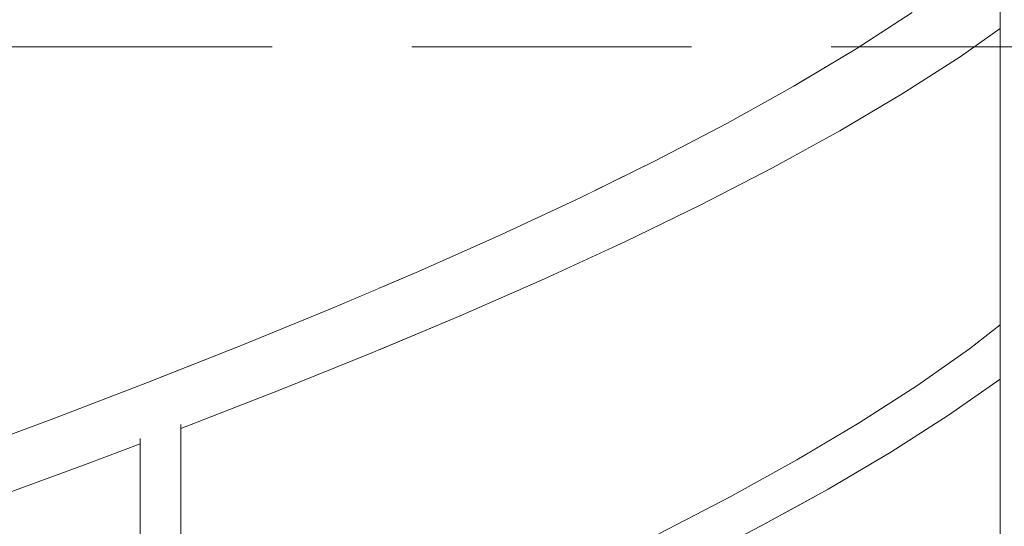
# Model space of a CAD drawing. Header units: millimetres. Extents: x 67877 to 166263, y -957 to 33454.
# Tile 55 of 98: x 82710 to 83344, y 11637 to 11963. Entities that reach past the tile are written whole.
import ezdxf

# ---------------------------------------------------------------- set-up
doc = ezdxf.new("R2010")
doc.units = ezdxf.units.MM
doc.linetypes.add('Przerywana gęsta', pattern=[135, 90, -45])
doc.linetypes.add('Wipeout_Contour', pattern=[1000, 0, -1000])
doc.layers.add('0_Nr_pióra__103', color=7, linetype='Continuous', lineweight=5)
doc.layers.add('inw_ściany zewnętrzne_Nr_pióra__61', color=251, linetype='Continuous', lineweight=13)
doc.layers.add('inw_schody zewnętrzne', color=7, linetype='Continuous')

msp = doc.modelspace()

# ---------------------------------------------------------------- wipeouts: each hides what was drawn before it
at = {"linetype": 'Wipeout_Contour', "ltscale": 14650040.62327106}
msp.add_wipeout([(82651.159, 11946.011), (82651.159, 10926.011), (82798.096, 10926.011), (82798.096, 10976.011), (82720.027, 10976.011), (82720.027, 11376.011), (82720.683, 11389.883), (82722.644, 11403.619), (82725.891, 11417.082), (82730.393, 11430.142), (82736.104, 11442.669), (82742.969, 11454.539), (82750.919, 11465.637), (82759.878, 11475.853), (82769.756, 11485.086), (82780.457, 11493.245), (82791.874, 11500.251), (82798.096, 11503.243), (82798.096, 11946.011)], dxfattribs=at).dxf.layer = 'inw_schody zewnętrzne'
at = {"linetype": 'Wipeout_Contour', "ltscale": 16200418.58268531}
msp.add_wipeout([(83172.016, 11403.619), (83173.808, 11389.883), (83174.407, 11376.011), (83174.407, 10976.011), (83080.624, 10976.011), (83080.624, 10926.011), (83215.007, 10926.011), (83215.007, 11946.011), (83080.624, 11946.011), (83080.624, 11512.087), (83086.358, 11510.537), (83097.786, 11506.034), (83108.769, 11500.251), (83119.2, 11493.245), (83128.975, 11485.086), (83138, 11475.853), (83146.184, 11465.637), (83153.448, 11454.539), (83159.72, 11442.669), (83164.937, 11430.142), (83169.05, 11417.082)], dxfattribs=at).dxf.layer = 'inw_schody zewnętrzne'

# ---------------------------------------------------------------- next in the draw order: wipeouts: each hides what was drawn before it
at = {"linetype": 'Wipeout_Contour', "ltscale": 2313053.819991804}
msp.add_wipeout([(82674.551, 11653.548), (82688.552, 11653.548), (82753.655, 11677.387)], dxfattribs=at)
at = {"linetype": 'Wipeout_Contour', "ltscale": 2314389.67512541}
msp.add_wipeout([(83125.718, 11613.293), (83141.075, 11613.293), (83187.354, 11637.131)], dxfattribs=at)
at = {"linetype": 'Wipeout_Contour', "ltscale": 5399269.734404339}
msp.add_wipeout([(82941.455, 11525.424), (82953.065, 11526.011), (83013.987, 11522.931), (83074.408, 11513.716), (83080.624, 11512.087), (83080.624, 11946.011), (82941.455, 11946.011)], dxfattribs=at).dxf.layer = 'inw_schody zewnętrzne'
at = {"linetype": 'Wipeout_Contour', "ltscale": 5401205.107611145}
msp.add_wipeout([(83344.027, 11946.011), (83215.007, 11946.011), (83215.007, 10926.011), (83303.148, 10926.011), (83315.695, 10935.587), (83316.762, 10936.455), (83344.027, 10936.455)], dxfattribs=at).dxf.layer = 'inw_schody zewnętrzne'

# ---------------------------------------------------------------- next in the draw order: wipeouts: each hides what was drawn before it
at = {"linetype": 'Wipeout_Contour', "ltscale": 2313103.296209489}
msp.add_wipeout([(82738.378, 11677.387), (82674.551, 11653.548), (82753.655, 11677.387)], dxfattribs=at)
at = {"linetype": 'Wipeout_Contour', "ltscale": 2314354.826449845}
msp.add_wipeout([(83121.791, 11632.332), (83125.718, 11613.293), (83171.391, 11637.131)], dxfattribs=at)
at = {"linetype": 'Wipeout_Contour', "ltscale": 6169313.153318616}
msp.add_wipeout([(82890.64, 11522.931), (82941.455, 11525.424), (82941.455, 11946.011), (82798.096, 11946.011), (82798.096, 11503.243), (82803.729, 11506.034), (82815.876, 11510.537), (82828.377, 11513.716)], dxfattribs=at).dxf.layer = 'inw_schody zewnętrzne'

# ---------------------------------------------------------------- next in the draw order: wipeouts: each hides what was drawn before it
at = {"linetype": 'Wipeout_Contour', "ltscale": 3081264.586777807}
msp.add_wipeout([(81083.684, 11950.853), (81101.573, 11939.156), (82892.816, 13179.247), (82892.816, 13203.329)], dxfattribs=at)
at = {"linetype": 'Wipeout_Contour', "ltscale": 2313016.8157888}
msp.add_wipeout([(82666.423, 11682.106), (82674.551, 11653.548), (82738.378, 11677.387)], dxfattribs=at)
at = {"linetype": 'Wipeout_Contour', "ltscale": 2314396.439262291}
msp.add_wipeout([(83167.699, 11656.17), (83121.791, 11632.332), (83171.391, 11637.131)], dxfattribs=at)

# ---------------------------------------------------------------- next in the draw order: wipeouts: each hides what was drawn before it
at = {"linetype": 'Wipeout_Contour', "ltscale": 2313072.544621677}
msp.add_wipeout([(82730.469, 11705.945), (82666.423, 11682.106), (82738.378, 11677.387)], dxfattribs=at)
at = {"linetype": 'Wipeout_Contour', "ltscale": 2314525.788646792}
msp.add_wipeout([(83230.73, 11660.969), (83171.391, 11637.131), (83187.354, 11637.131)], dxfattribs=at)

# ---------------------------------------------------------------- next in the draw order: wipeouts: each hides what was drawn before it
at = {"linetype": 'Wipeout_Contour', "ltscale": 2313207.482835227}
msp.add_wipeout([(82730.469, 11705.945), (82738.378, 11677.387), (82800.367, 11701.225)], dxfattribs=at)
at = {"linetype": 'Wipeout_Contour', "ltscale": 2314552.461994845}
msp.add_wipeout([(83171.391, 11637.131), (83230.73, 11660.969), (83214.199, 11660.969)], dxfattribs=at)

# ---------------------------------------------------------------- next in the draw order: wipeouts: each hides what was drawn before it
at = {"linetype": 'Wipeout_Contour', "ltscale": 2313261.612138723}
msp.add_wipeout([(82792.695, 11729.783), (82730.469, 11705.945), (82800.367, 11701.225)], dxfattribs=at)
at = {"linetype": 'Wipeout_Contour', "ltscale": 3084317.387441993}
msp.add_wipeout([(82787.822, 11692.4), (82738.378, 11677.387), (82753.655, 11677.387), (82787.822, 11690.268)], dxfattribs=at)
at = {"linetype": 'Wipeout_Contour', "ltscale": 2314490.019557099}
msp.add_wipeout([(83167.699, 11656.17), (83171.391, 11637.131), (83214.199, 11660.969)], dxfattribs=at)

# ---------------------------------------------------------------- next in the draw order: linework, layer by layer
at = {"layer": '0_Nr_pióra__103', "linetype": 'Continuous'}
for p, q in [((82666.423, 11682.106), (82730.469, 11705.945)), ((83141.075, 11613.293), (83187.354, 11637.131))]:
    msp.add_line(p, q, dxfattribs=at)

# ---------------------------------------------------------------- next in the draw order: wipeouts: each hides what was drawn before it
at = {"linetype": 'Wipeout_Contour', "ltscale": 4626807.600196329}
msp.add_wipeout([(82878.087, 11725.063), (82800.367, 11701.225), (82806.297, 11701.225), (82814.085, 11702.711), (82814.085, 11701.225), (82816.884, 11701.225)], dxfattribs=at)
at = {"linetype": 'Wipeout_Contour', "ltscale": 2314529.010387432}
msp.add_wipeout([(83167.699, 11656.17), (83214.199, 11660.969), (83210.749, 11680.008)], dxfattribs=at)

# ---------------------------------------------------------------- next in the draw order: linework, layer by layer
at = {"layer": '0_Nr_pióra__103', "linetype": 'Continuous'}
msp.add_line((83121.791, 11632.332), (83167.699, 11656.17), dxfattribs=at)

# ---------------------------------------------------------------- next in the draw order: wipeouts: each hides what was drawn before it
at = {"linetype": 'Wipeout_Contour', "ltscale": 2313477.184697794}
msp.add_wipeout([(82800.367, 11701.225), (82878.087, 11725.063), (82860.37, 11725.063)], dxfattribs=at)
at = {"linetype": 'Wipeout_Contour', "ltscale": 2314653.127014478}
msp.add_wipeout([(83214.199, 11660.969), (83230.73, 11660.969), (83271.099, 11684.808)], dxfattribs=at)

# ---------------------------------------------------------------- next in the draw order: wipeouts: each hides what was drawn before it
at = {"linetype": 'Wipeout_Contour', "ltscale": 2313392.508771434}
msp.add_wipeout([(82792.695, 11729.783), (82800.367, 11701.225), (82860.37, 11725.063)], dxfattribs=at)
at = {"linetype": 'Wipeout_Contour', "ltscale": 2314676.308433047}
msp.add_wipeout([(83214.199, 11660.969), (83271.099, 11684.808), (83254.039, 11684.808)], dxfattribs=at)

# ---------------------------------------------------------------- next in the draw order: wipeouts: each hides what was drawn before it
at = {"linetype": 'Wipeout_Contour', "ltscale": 2313444.909675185}
msp.add_wipeout([(82792.695, 11729.783), (82860.37, 11725.063), (82852.953, 11753.621)], dxfattribs=at)
at = {"linetype": 'Wipeout_Contour', "ltscale": 4626590.889825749}
msp.add_wipeout([(82738.378, 11677.387), (82787.822, 11692.4), (82787.822, 11693.738), (82795.703, 11699.163), (82806.297, 11701.225), (82800.367, 11701.225)], dxfattribs=at)
at = {"linetype": 'Wipeout_Contour', "ltscale": 2313383.613874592}
msp.add_wipeout([(82816.884, 11701.225), (82814.085, 11700.375), (82814.085, 11700.17)], dxfattribs=at)
at = {"linetype": 'Wipeout_Contour', "ltscale": 2314616.524984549}
msp.add_wipeout([(83210.749, 11680.008), (83214.199, 11660.969), (83254.039, 11684.808)], dxfattribs=at)

# ---------------------------------------------------------------- next in the draw order: linework, layer by layer
at = {"layer": '0_Nr_pióra__103', "linetype": 'Continuous'}
for p, q in [((82730.469, 11705.945), (82792.695, 11729.783)), ((82753.655, 11677.387), (82787.822, 11690.268)), ((82787.822, 11487.369), (82787.822, 11693.738)), ((82688.552, 11653.548), (82753.655, 11677.387)), ((83187.354, 11637.131), (83230.73, 11660.969))]:
    msp.add_line(p, q, dxfattribs=at)

# ---------------------------------------------------------------- next in the draw order: wipeouts: each hides what was drawn before it
at = {"linetype": 'Wipeout_Contour', "ltscale": 2313615.007645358}
msp.add_wipeout([(82937.121, 11748.901), (82860.37, 11725.063), (82878.087, 11725.063)], dxfattribs=at)
at = {"linetype": 'Wipeout_Contour', "ltscale": 2314652.800456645}
msp.add_wipeout([(83210.749, 11680.008), (83254.039, 11684.808), (83250.84, 11703.846)], dxfattribs=at)
at = {"linetype": 'Wipeout_Contour', "ltscale": 2313383.635198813}
msp.add_wipeout([(82814.085, 11701.225), (82814.085, 11700.375), (82816.884, 11701.225)], dxfattribs=at)

# ---------------------------------------------------------------- next in the draw order: linework, layer by layer
at = {"layer": '0_Nr_pióra__103', "linetype": 'Continuous'}
for p, q in [((82814.085, 11497.647), (82814.085, 11702.711)), ((82814.085, 11700.17), (82816.884, 11701.225)), ((83167.699, 11656.17), (83210.749, 11680.008))]:
    msp.add_line(p, q, dxfattribs=at)

# ---------------------------------------------------------------- next in the draw order: wipeouts: each hides what was drawn before it
at = {"linetype": 'Wipeout_Contour', "ltscale": 2313654.925689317}
msp.add_wipeout([(82918.245, 11748.901), (82860.37, 11725.063), (82937.121, 11748.901)], dxfattribs=at)
at = {"linetype": 'Wipeout_Contour', "ltscale": 2314771.389646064}
msp.add_wipeout([(83254.039, 11684.808), (83271.099, 11684.808), (83308.366, 11708.646)], dxfattribs=at)

# ---------------------------------------------------------------- next in the draw order: wipeouts: each hides what was drawn before it
at = {"linetype": 'Wipeout_Contour', "ltscale": 2313571.456534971}
msp.add_wipeout([(82852.953, 11753.621), (82860.37, 11725.063), (82918.245, 11748.901)], dxfattribs=at)
at = {"linetype": 'Wipeout_Contour', "ltscale": 2314791.02777984}
msp.add_wipeout([(83254.039, 11684.808), (83308.366, 11708.646), (83290.817, 11708.646)], dxfattribs=at)

# ---------------------------------------------------------------- next in the draw order: linework, layer by layer
at = {"layer": '0_Nr_pióra__103', "linetype": 'Continuous'}
msp.add_line((82816.884, 11701.225), (82878.087, 11725.063), dxfattribs=at)

# ---------------------------------------------------------------- next in the draw order: wipeouts: each hides what was drawn before it
at = {"linetype": 'Wipeout_Contour', "ltscale": 2313622.00427828}
msp.add_wipeout([(82911.102, 11777.459), (82852.953, 11753.621), (82918.245, 11748.901)], dxfattribs=at)
at = {"linetype": 'Wipeout_Contour', "ltscale": 2314734.044500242}
msp.add_wipeout([(83250.84, 11703.846), (83254.039, 11684.808), (83290.817, 11708.646)], dxfattribs=at)

# ---------------------------------------------------------------- next in the draw order: linework, layer by layer
at = {"layer": '0_Nr_pióra__103', "linetype": 'Continuous'}
for p, q in [((82792.695, 11729.783), (82852.953, 11753.621)), ((83230.73, 11660.969), (83271.099, 11684.808))]:
    msp.add_line(p, q, dxfattribs=at)

# ---------------------------------------------------------------- next in the draw order: wipeouts: each hides what was drawn before it
at = {"linetype": 'Wipeout_Contour', "ltscale": 2313789.433940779}
msp.add_wipeout([(82918.245, 11748.901), (82937.121, 11748.901), (82993.845, 11772.74)], dxfattribs=at)
at = {"linetype": 'Wipeout_Contour', "ltscale": 2314767.517683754}
msp.add_wipeout([(83250.84, 11703.846), (83290.817, 11708.646), (83287.876, 11727.684)], dxfattribs=at)

# ---------------------------------------------------------------- next in the draw order: linework, layer by layer
at = {"layer": '0_Nr_pióra__103', "linetype": 'Continuous'}
msp.add_line((83210.749, 11680.008), (83250.84, 11703.846), dxfattribs=at)

# ---------------------------------------------------------------- next in the draw order: wipeouts: each hides what was drawn before it
at = {"linetype": 'Wipeout_Contour', "ltscale": 2313825.966691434}
msp.add_wipeout([(82918.245, 11748.901), (82993.845, 11772.74), (82973.856, 11772.74)], dxfattribs=at)
at = {"linetype": 'Wipeout_Contour', "ltscale": 3086533.636376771}
msp.add_wipeout([(83341.636, 11732.112), (83290.817, 11708.646), (83308.366, 11708.646), (83341.636, 11731.92)], dxfattribs=at)

# ---------------------------------------------------------------- next in the draw order: wipeouts: each hides what was drawn before it
at = {"linetype": 'Wipeout_Contour', "ltscale": 2313743.903483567}
msp.add_wipeout([(82911.102, 11777.459), (82918.245, 11748.901), (82973.856, 11772.74)], dxfattribs=at)
at = {"linetype": 'Wipeout_Contour', "ltscale": 3086549.690668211}
msp.add_wipeout([(83324.447, 11732.484), (83290.817, 11708.646), (83341.636, 11732.112), (83341.636, 11732.484)], dxfattribs=at)

# ---------------------------------------------------------------- next in the draw order: linework, layer by layer
at = {"layer": '0_Nr_pióra__103', "linetype": 'Continuous'}
msp.add_line((82878.087, 11725.063), (82937.121, 11748.901), dxfattribs=at)

# ---------------------------------------------------------------- next in the draw order: wipeouts: each hides what was drawn before it
at = {"linetype": 'Wipeout_Contour', "ltscale": 2313792.477705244}
msp.add_wipeout([(82911.102, 11777.459), (82973.856, 11772.74), (82967.002, 11801.298)], dxfattribs=at)
at = {"linetype": 'Wipeout_Contour', "ltscale": 2314842.301194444}
msp.add_wipeout([(83324.447, 11732.484), (83287.876, 11727.684), (83290.817, 11708.646)], dxfattribs=at)

# ---------------------------------------------------------------- next in the draw order: linework, layer by layer
at = {"layer": '0_Nr_pióra__103', "linetype": 'Continuous'}
for p, q in [((82852.953, 11753.621), (82911.102, 11777.459)), ((83271.099, 11684.808), (83308.366, 11708.646))]:
    msp.add_line(p, q, dxfattribs=at)

# ---------------------------------------------------------------- next in the draw order: wipeouts: each hides what was drawn before it
at = {"linetype": 'Wipeout_Contour', "ltscale": 2313956.842436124}
msp.add_wipeout([(82973.856, 11772.74), (82993.845, 11772.74), (83048.124, 11796.578)], dxfattribs=at)
at = {"linetype": 'Wipeout_Contour', "ltscale": 2314872.89181153}
msp.add_wipeout([(83321.771, 11751.523), (83287.876, 11727.684), (83324.447, 11732.484)], dxfattribs=at)

# ---------------------------------------------------------------- next in the draw order: linework, layer by layer
at = {"layer": '0_Nr_pióra__103', "linetype": 'Continuous'}
msp.add_line((83250.84, 11703.846), (83287.876, 11727.684), dxfattribs=at)

# ---------------------------------------------------------------- next in the draw order: wipeouts: each hides what was drawn before it
at = {"linetype": 'Wipeout_Contour', "ltscale": 2313989.903988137}
msp.add_wipeout([(83027.069, 11796.578), (82973.856, 11772.74), (83048.124, 11796.578)], dxfattribs=at)
at = {"linetype": 'Wipeout_Contour', "ltscale": 2314946.369524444}
msp.add_wipeout([(83324.447, 11732.484), (83341.636, 11732.484), (83341.636, 11740.884)], dxfattribs=at)

# ---------------------------------------------------------------- next in the draw order: wipeouts: each hides what was drawn before it
at = {"linetype": 'Wipeout_Contour', "ltscale": 2313909.442401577}
msp.add_wipeout([(83027.069, 11796.578), (82967.002, 11801.298), (82973.856, 11772.74)], dxfattribs=at)
at = {"linetype": 'Wipeout_Contour', "ltscale": 2314946.531328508}
msp.add_wipeout([(83324.447, 11732.484), (83341.636, 11740.884), (83341.636, 11745.926)], dxfattribs=at)

# ---------------------------------------------------------------- next in the draw order: linework, layer by layer
at = {"layer": '0_Nr_pióra__103', "linetype": 'Continuous'}
msp.add_line((82937.121, 11748.901), (82993.845, 11772.74), dxfattribs=at)

# ---------------------------------------------------------------- next in the draw order: wipeouts: each hides what was drawn before it
at = {"linetype": 'Wipeout_Contour', "ltscale": 2313955.927430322}
msp.add_wipeout([(83020.521, 11825.136), (82967.002, 11801.298), (83027.069, 11796.578)], dxfattribs=at)
at = {"linetype": 'Wipeout_Contour', "ltscale": 3086582.066845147}
msp.add_wipeout([(83321.771, 11751.523), (83324.447, 11732.484), (83341.636, 11745.926), (83341.636, 11754.398)], dxfattribs=at)

# ---------------------------------------------------------------- next in the draw order: linework, layer by layer
at = {"layer": '0_Nr_pióra__103', "linetype": 'Continuous'}
for p, q in [((82911.102, 11777.459), (82967.002, 11801.298)), ((83308.366, 11708.646), (83341.636, 11731.92))]:
    msp.add_line(p, q, dxfattribs=at)

# ---------------------------------------------------------------- next in the draw order: wipeouts: each hides what was drawn before it
at = {"linetype": 'Wipeout_Contour', "ltscale": 2314116.837703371}
msp.add_wipeout([(83099.83, 11820.416), (83027.069, 11796.578), (83048.124, 11796.578)], dxfattribs=at)
at = {"linetype": 'Wipeout_Contour', "ltscale": 2314944.467471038}
msp.add_wipeout([(83321.771, 11751.523), (83341.636, 11754.398), (83341.636, 11766.954)], dxfattribs=at)

# ---------------------------------------------------------------- next in the draw order: linework, layer by layer
at = {"layer": '0_Nr_pióra__103', "linetype": 'Continuous'}
for p, q in [((83321.771, 11751.523), (83341.636, 11766.954)), ((83287.876, 11727.684), (83321.771, 11751.523))]:
    msp.add_line(p, q, dxfattribs=at)

# ---------------------------------------------------------------- next in the draw order: wipeouts: each hides what was drawn before it
at = {"linetype": 'Wipeout_Contour', "ltscale": 2314146.350737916}
msp.add_wipeout([(83027.069, 11796.578), (83099.83, 11820.416), (83077.758, 11820.416)], dxfattribs=at)

# ---------------------------------------------------------------- next in the draw order: wipeouts: each hides what was drawn before it
at = {"linetype": 'Wipeout_Contour', "ltscale": 2314067.682470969}
msp.add_wipeout([(83020.521, 11825.136), (83027.069, 11796.578), (83077.758, 11820.416)], dxfattribs=at)

# ---------------------------------------------------------------- next in the draw order: linework, layer by layer
at = {"layer": '0_Nr_pióra__103', "linetype": 'Continuous'}
msp.add_line((82993.845, 11772.74), (83048.124, 11796.578), dxfattribs=at)

# ---------------------------------------------------------------- next in the draw order: wipeouts: each hides what was drawn before it
at = {"linetype": 'Wipeout_Contour', "ltscale": 2314111.967595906}
msp.add_wipeout([(83020.521, 11825.136), (83077.758, 11820.416), (83071.533, 11848.974)], dxfattribs=at)

# ---------------------------------------------------------------- next in the draw order: linework, layer by layer
at = {"layer": '0_Nr_pióra__103', "linetype": 'Continuous'}
msp.add_line((82967.002, 11801.298), (83020.521, 11825.136), dxfattribs=at)

# ---------------------------------------------------------------- next in the draw order: wipeouts: each hides what was drawn before it
at = {"linetype": 'Wipeout_Contour', "ltscale": 2314269.041878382}
msp.add_wipeout([(83077.758, 11820.416), (83099.83, 11820.416), (83148.84, 11844.254)], dxfattribs=at)

# ---------------------------------------------------------------- next in the draw order: wipeouts: each hides what was drawn before it
at = {"linetype": 'Wipeout_Contour', "ltscale": 2314294.937904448}
msp.add_wipeout([(83125.804, 11844.254), (83077.758, 11820.416), (83148.84, 11844.254)], dxfattribs=at)

# ---------------------------------------------------------------- next in the draw order: wipeouts: each hides what was drawn before it
at = {"linetype": 'Wipeout_Contour', "ltscale": 2314218.2501864}
msp.add_wipeout([(83071.533, 11848.974), (83077.758, 11820.416), (83125.804, 11844.254)], dxfattribs=at)

# ---------------------------------------------------------------- next in the draw order: linework, layer by layer
at = {"layer": '0_Nr_pióra__103', "linetype": 'Continuous'}
msp.add_line((83048.124, 11796.578), (83099.83, 11820.416), dxfattribs=at)

# ---------------------------------------------------------------- next in the draw order: wipeouts: each hides what was drawn before it
at = {"linetype": 'Wipeout_Contour', "ltscale": 2314260.22994711}
msp.add_wipeout([(83071.533, 11848.974), (83125.804, 11844.254), (83119.915, 11872.812)], dxfattribs=at)

# ---------------------------------------------------------------- next in the draw order: linework, layer by layer
at = {"layer": '0_Nr_pióra__103', "linetype": 'Continuous'}
msp.add_line((83020.521, 11825.136), (83071.533, 11848.974), dxfattribs=at)

# ---------------------------------------------------------------- next in the draw order: wipeouts: each hides what was drawn before it
at = {"linetype": 'Wipeout_Contour', "ltscale": 2314413.095614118}
msp.add_wipeout([(83125.804, 11844.254), (83148.84, 11844.254), (83195.037, 11868.092)], dxfattribs=at)

# ---------------------------------------------------------------- next in the draw order: wipeouts: each hides what was drawn before it
at = {"linetype": 'Wipeout_Contour', "ltscale": 2314435.315102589}
msp.add_wipeout([(83125.804, 11844.254), (83195.037, 11868.092), (83171.093, 11868.092)], dxfattribs=at)

# ---------------------------------------------------------------- next in the draw order: wipeouts: each hides what was drawn before it
at = {"linetype": 'Wipeout_Contour', "ltscale": 2314360.790275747}
msp.add_wipeout([(83171.093, 11868.092), (83119.915, 11872.812), (83125.804, 11844.254)], dxfattribs=at)

# ---------------------------------------------------------------- next in the draw order: linework, layer by layer
at = {"layer": '0_Nr_pióra__103', "linetype": 'Continuous'}
msp.add_line((83099.83, 11820.416), (83148.84, 11844.254), dxfattribs=at)

# ---------------------------------------------------------------- next in the draw order: wipeouts: each hides what was drawn before it
at = {"linetype": 'Wipeout_Contour', "ltscale": 2314400.36462561}
msp.add_wipeout([(83165.554, 11896.65), (83119.915, 11872.812), (83171.093, 11868.092)], dxfattribs=at)

# ---------------------------------------------------------------- next in the draw order: linework, layer by layer
at = {"layer": '0_Nr_pióra__103', "linetype": 'Continuous'}
msp.add_line((83071.533, 11848.974), (83119.915, 11872.812), dxfattribs=at)

# ---------------------------------------------------------------- next in the draw order: wipeouts: each hides what was drawn before it
at = {"linetype": 'Wipeout_Contour', "ltscale": 2314548.658800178}
msp.add_wipeout([(83238.313, 11891.931), (83171.093, 11868.092), (83195.037, 11868.092)], dxfattribs=at)

# ---------------------------------------------------------------- next in the draw order: wipeouts: each hides what was drawn before it
at = {"linetype": 'Wipeout_Contour', "ltscale": 2314567.15150577}
msp.add_wipeout([(83171.093, 11868.092), (83238.313, 11891.931), (83213.516, 11891.931)], dxfattribs=at)

# ---------------------------------------------------------------- next in the draw order: wipeouts: each hides what was drawn before it
at = {"linetype": 'Wipeout_Contour', "ltscale": 2314494.966512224}
msp.add_wipeout([(83165.554, 11896.65), (83171.093, 11868.092), (83213.516, 11891.931)], dxfattribs=at)

# ---------------------------------------------------------------- next in the draw order: linework, layer by layer
at = {"layer": '0_Nr_pióra__103', "linetype": 'Continuous'}
msp.add_line((83148.84, 11844.254), (83195.037, 11868.092), dxfattribs=at)

# ---------------------------------------------------------------- next in the draw order: wipeouts: each hides what was drawn before it
at = {"linetype": 'Wipeout_Contour', "ltscale": 2314532.041154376}
msp.add_wipeout([(83165.554, 11896.65), (83213.516, 11891.931), (83208.341, 11920.489)], dxfattribs=at)

# ---------------------------------------------------------------- next in the draw order: linework, layer by layer
at = {"layer": '0_Nr_pióra__103', "linetype": 'Continuous'}
msp.add_line((83119.915, 11872.812), (83165.554, 11896.65), dxfattribs=at)

# ---------------------------------------------------------------- next in the draw order: wipeouts: each hides what was drawn before it
at = {"linetype": 'Wipeout_Contour', "ltscale": 2314675.411490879}
msp.add_wipeout([(83213.516, 11891.931), (83238.313, 11891.931), (83278.564, 11915.769)], dxfattribs=at)

# ---------------------------------------------------------------- next in the draw order: wipeouts: each hides what was drawn before it
at = {"linetype": 'Wipeout_Contour', "ltscale": 2314690.136567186}
msp.add_wipeout([(83213.516, 11891.931), (83278.564, 11915.769), (83252.973, 11915.769)], dxfattribs=at)

# ---------------------------------------------------------------- next in the draw order: wipeouts: each hides what was drawn before it
at = {"linetype": 'Wipeout_Contour', "ltscale": 2314620.462478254}
msp.add_wipeout([(83208.341, 11920.489), (83213.516, 11891.931), (83252.973, 11915.769)], dxfattribs=at)

# ---------------------------------------------------------------- next in the draw order: linework, layer by layer
at = {"layer": '0_Nr_pióra__103', "linetype": 'Continuous'}
msp.add_line((83195.037, 11868.092), (83238.313, 11891.931), dxfattribs=at)

# ---------------------------------------------------------------- next in the draw order: wipeouts: each hides what was drawn before it
at = {"linetype": 'Wipeout_Contour', "ltscale": 2314654.949066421}
msp.add_wipeout([(83208.341, 11920.489), (83252.973, 11915.769), (83248.174, 11944.327)], dxfattribs=at)

# ---------------------------------------------------------------- next in the draw order: linework, layer by layer
at = {"layer": '0_Nr_pióra__103', "linetype": 'Continuous'}
msp.add_line((83165.554, 11896.65), (83208.341, 11920.489), dxfattribs=at)

# ---------------------------------------------------------------- next in the draw order: wipeouts: each hides what was drawn before it
at = {"linetype": 'Wipeout_Contour', "ltscale": 2314793.054585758}
msp.add_wipeout([(83252.973, 11915.769), (83278.564, 11915.769), (83315.695, 11939.607)], dxfattribs=at)

# ---------------------------------------------------------------- next in the draw order: wipeouts: each hides what was drawn before it
at = {"linetype": 'Wipeout_Contour', "ltscale": 2314803.980805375}
msp.add_wipeout([(83252.973, 11915.769), (83315.695, 11939.607), (83289.371, 11939.607)], dxfattribs=at)

# ---------------------------------------------------------------- next in the draw order: wipeouts: each hides what was drawn before it
at = {"linetype": 'Wipeout_Contour', "ltscale": 2314736.98239425}
msp.add_wipeout([(83248.174, 11944.327), (83252.973, 11915.769), (83289.371, 11939.607)], dxfattribs=at)

# ---------------------------------------------------------------- next in the draw order: linework, layer by layer
at = {"layer": '0_Nr_pióra__103', "linetype": 'Continuous'}
msp.add_line((83238.313, 11891.931), (83278.564, 11915.769), dxfattribs=at)

# ---------------------------------------------------------------- next in the draw order: wipeouts: each hides what was drawn before it
at = {"linetype": 'Wipeout_Contour', "ltscale": 2314768.798717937}
msp.add_wipeout([(83248.174, 11944.327), (83289.371, 11939.607), (83284.96, 11968.165)], dxfattribs=at)

# ---------------------------------------------------------------- next in the draw order: linework, layer by layer
at = {"layer": '0_Nr_pióra__103', "linetype": 'Continuous'}
msp.add_line((83208.341, 11920.489), (83248.174, 11944.327), dxfattribs=at)

# ---------------------------------------------------------------- next in the draw order: wipeouts: each hides what was drawn before it
at = {"linetype": 'Wipeout_Contour', "ltscale": 3086550.009260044}
msp.add_wipeout([(83341.636, 11960.287), (83289.371, 11939.607), (83315.695, 11939.607), (83341.636, 11957.837)], dxfattribs=at)

# ---------------------------------------------------------------- next in the draw order: wipeouts: each hides what was drawn before it
at = {"linetype": 'Wipeout_Contour', "ltscale": 3086557.16359874}
msp.add_wipeout([(83289.371, 11939.607), (83341.636, 11960.287), (83341.636, 11963.445), (83322.624, 11963.445)], dxfattribs=at)

# ---------------------------------------------------------------- next in the draw order: linework, layer by layer
at = {"layer": '0_Nr_pióra__103', "linetype": 'Continuous'}
msp.add_line((83341.636, 10936.455), (83341.636, 12013.42), dxfattribs=at)

# ---------------------------------------------------------------- next in the draw order: wipeouts: each hides what was drawn before it
at = {"linetype": 'Wipeout_Contour', "ltscale": 2314844.251764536}
msp.add_wipeout([(83284.96, 11968.165), (83289.371, 11939.607), (83322.624, 11963.445)], dxfattribs=at)

# ---------------------------------------------------------------- next in the draw order: linework, layer by layer
at = {"layer": '0_Nr_pióra__103', "linetype": 'Continuous'}
for p, q in [((83248.174, 11944.327), (83284.96, 11968.165)), ((83315.695, 11939.607), (83341.636, 11957.837)), ((83278.564, 11915.769), (83315.695, 11939.607))]:
    msp.add_line(p, q, dxfattribs=at)
at = {"layer": 'inw_ściany zewnętrzne_Nr_pióra__61', "linetype": 'Przerywana gęsta', "ltscale": 2, "flags": 128}
msp.add_lwpolyline([(81072.816, 11946.011), (90410.826, 11946.011)], dxfattribs=at)

doc.saveas('drawing.dxf')
